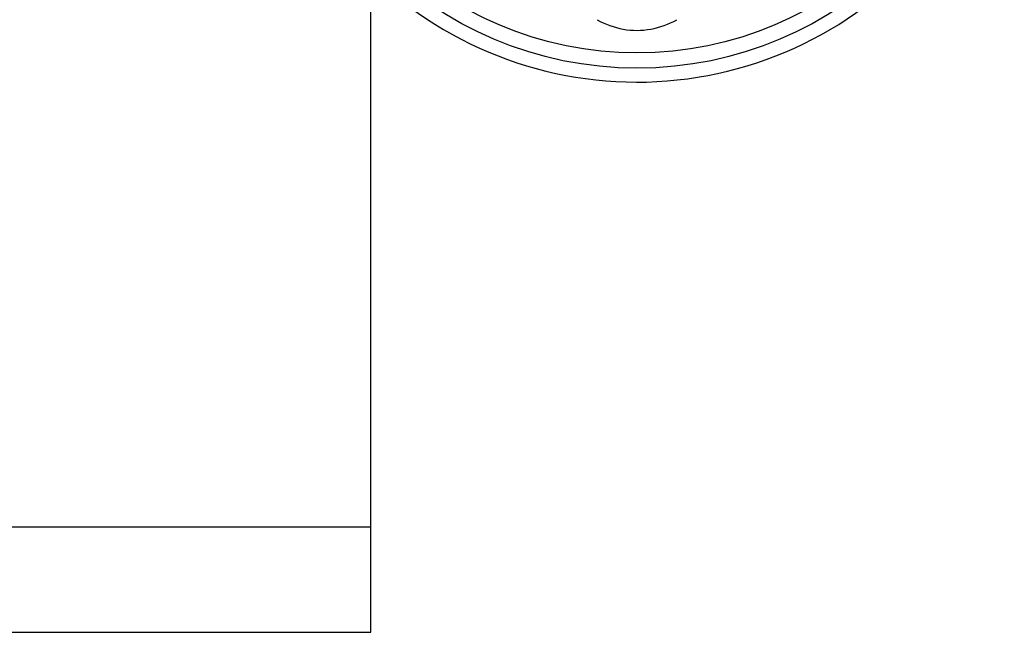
# Model space of a CAD drawing. Header units: inches. Extents: x 48.1 to 120.1, y 31.5 to 55.7.
# Tile 64 of 85: x 113.6 to 114.5, y 34.2 to 34.8. Entities that reach past the tile are written whole.
import ezdxf

# ---------------------------------------------------------------- set-up
doc = ezdxf.new("R2010")
doc.units = ezdxf.units.IN
doc.header["$MEASUREMENT"] = 0
doc.layers.add('Visible Edges(ANSI)', color=7, linetype='Continuous', lineweight=25)
doc.layers.add('Visible Tangent Edges(ANSI)', color=7, linetype='Continuous', lineweight=25)

msp = doc.modelspace()

# ---------------------------------------------------------------- linework, layer by layer
at = {"layer": 'Visible Edges(ANSI)'}
for p, q in [((113.92883, 34.30003), (113.92883, 34.83805)), ((113.92883, 34.20103), (113.92883, 34.30003)), ((69.17883, 34.20103), (113.92883, 34.20103))]:
    msp.add_line(p, q, dxfattribs=at)
msp.add_circle((114.17883, 35.07603), 0.34516, dxfattribs=at)
msp.add_arc((114.17883, 35.07603), 0.35827, 225.74906, 323.31005, dxfattribs=at)
at = {"layer": 'Visible Tangent Edges(ANSI)'}
msp.add_line((69.17883, 34.30003), (113.92883, 34.30003), dxfattribs=at)
at = {"layer": 'Visible Tangent Edges(ANSI)', "flags": 128}
msp.add_lwpolyline([(114.14149, 34.77639), (114.14431, 34.77484), (114.14721, 34.7734), (114.15018, 34.77209), (114.15322, 34.77091), (114.15632, 34.76986), (114.15946, 34.76894), (114.16263, 34.76816), (114.16583, 34.76752), (114.16906, 34.76702), (114.17231, 34.76667), (114.17558, 34.76646), (114.17886, 34.76639), (114.18214, 34.76646), (114.1854, 34.76667), (114.18865, 34.76703), (114.19188, 34.76753), (114.19508, 34.76817), (114.19825, 34.76896), (114.20138, 34.76988), (114.20446, 34.77093), (114.20749, 34.77211), (114.21045, 34.77341), (114.21335, 34.77484), (114.21617, 34.77639)], dxfattribs=at)
at = {"layer": 'Visible Tangent Edges(ANSI)'}
msp.add_circle((114.17883, 35.07603), 0.33084, dxfattribs=at)

doc.saveas('drawing.dxf')
